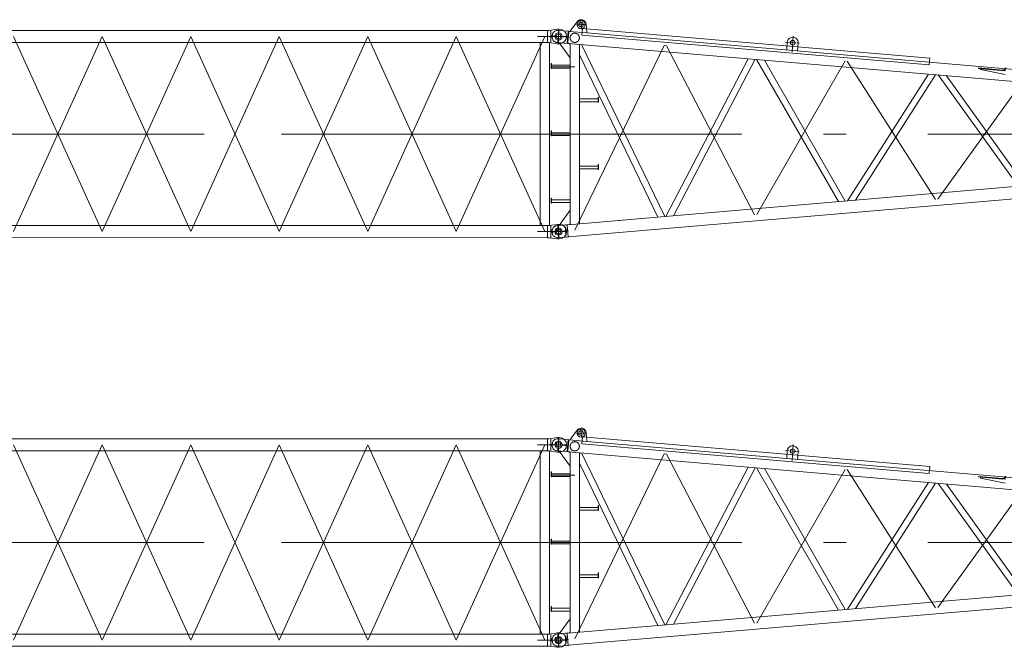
# Model space of a CAD drawing. Extents: x 8365 to 131642, y 1960 to 79602.
# Tile 76 of 121: x 86387 to 97231, y 13815 to 20730. Entities that reach past the tile are written whole.
import ezdxf

# ---------------------------------------------------------------- set-up
doc = ezdxf.new("R2010")
doc.units = 0
doc.header["$LTSCALE"] = 100
doc.header["$MEASUREMENT"] = 0
doc.linetypes.add('CENTER', pattern=[50.5, 30, -9, 2.5, -9])
doc.linetypes.add('HIDDEN', pattern=[12.6, 8.4, -4.2])
doc.layers.add('11', color=7, linetype='Continuous')

# ---------------------------------------------------------------- blocks, each defined once
blk = doc.blocks.new('*G3')
at = {"layer": '11', "color": 7, "linetype": 'Continuous', "lineweight": 9}
for p, q in [((80442, 16111), (92219, 16111)), ((92210, 16111), (92199, 16111)), ((92199, 16111), (92199, 16045)), ((92219, 16111), (92210, 16111)), ((92310, 16125), (92219, 16111)), ((92237, 16114), (92237, 16045)), ((92330, 16125), (92310, 16125)), ((92320, 16125), (92320, 15965)), ((80442, 15978), (92199, 15978)), ((92410, 16045), (92091, 16045)), ((92120, 15978), (92120, 13961)), ((92199, 15978), (92199, 16045)), ((92199, 15978), (92210, 15978)), ((92210, 15978), (92219, 15978)), ((92219, 15978), (92310, 15965)), ((92221, 15978), (92221, 13961)), ((92237, 15976), (92237, 16045)), ((92310, 15965), (92330, 15965)), ((92120, 13961), (92120, 14566)), ((92221, 13961), (92221, 14566)), ((92199, 13961), (80442, 13962)), ((92410, 13895), (92091, 13895)), ((92199, 13961), (92210, 13961)), ((92199, 13961), (92199, 13895)), ((92199, 13828), (92199, 13895)), ((92210, 13961), (92219, 13961)), ((92219, 13961), (92310, 13975)), ((92237, 13964), (92237, 13895)), ((92237, 13826), (92237, 13895)), ((92310, 13975), (92330, 13975)), ((92320, 13815), (92320, 13975)), ((92199, 13828), (80404, 13829)), ((92210, 13828), (92199, 13828)), ((92219, 13828), (92210, 13828)), ((92310, 13815), (92219, 13828)), ((92330, 13815), (92310, 13815))]:
    blk.add_line(p, q, dxfattribs=at)
at = {"layer": '11', "color": 7, "linetype": 'CENTER', "lineweight": 9}
for p, q in [((87295, 16045), (86320, 13895)), ((87295, 13895), (86320, 16045)), ((88270, 13895), (87295, 16045)), ((88270, 16045), (87295, 13895)), ((89245, 16045), (88270, 13895)), ((89245, 13895), (88270, 16045)), ((90220, 13895), (89245, 16045)), ((90220, 16045), (89245, 13895)), ((91195, 16045), (90220, 13895)), ((91195, 13895), (90220, 16045)), ((92170, 13895), (91195, 16045)), ((92170, 16045), (91195, 13895)), ((92320, 14970), (80320, 14970)), ((80320, 14970), (92320, 14970))]:
    blk.add_line(p, q, dxfattribs=at)
at = {"layer": '11', "color": 7, "linetype": 'Continuous', "lineweight": 9}
for centre, start, end in [((92330, 16045), 0, 90), ((92330, 16045), -90, 0), ((92330, 13895), 0, 90), ((92330, 13895), -90, 0)]:
    blk.add_arc(centre, 80, start, end, dxfattribs=at)
blk = doc.blocks.new('*G4')
at = {"layer": '11', "color": 7, "linetype": 'Continuous', "lineweight": 9}
for p, q in [((80442, 20611), (92219, 20611)), ((92210, 20611), (92199, 20611)), ((92199, 20611), (92199, 20545)), ((92219, 20611), (92210, 20611)), ((92310, 20625), (92219, 20611)), ((92237, 20614), (92237, 20545)), ((92330, 20625), (92310, 20625)), ((92320, 20625), (92320, 20465)), ((92410, 20545), (92091, 20545)), ((92199, 20478), (92199, 20545)), ((92237, 20476), (92237, 20545)), ((80442, 20478), (92199, 20478)), ((92120, 20478), (92120, 18461)), ((92199, 20478), (92210, 20478)), ((92210, 20478), (92219, 20478)), ((92219, 20478), (92310, 20465)), ((92221, 20478), (92221, 18461)), ((92310, 20465), (92330, 20465)), ((92120, 18461), (92120, 19066)), ((92221, 18461), (92221, 19066)), ((92199, 18461), (80442, 18462)), ((92199, 18461), (92210, 18461)), ((92199, 18461), (92199, 18395)), ((92210, 18461), (92219, 18461)), ((92219, 18461), (92310, 18475)), ((92237, 18464), (92237, 18395)), ((92310, 18475), (92330, 18475)), ((92320, 18315), (92320, 18475)), ((92199, 18328), (80404, 18329)), ((92410, 18395), (92091, 18395)), ((92199, 18328), (92199, 18395)), ((92210, 18328), (92199, 18328)), ((92219, 18328), (92210, 18328)), ((92310, 18315), (92219, 18328)), ((92237, 18326), (92237, 18395)), ((92330, 18315), (92310, 18315))]:
    blk.add_line(p, q, dxfattribs=at)
at = {"layer": '11', "color": 7, "linetype": 'CENTER', "lineweight": 9}
for p, q in [((87295, 20545), (86320, 18395)), ((87295, 18395), (86320, 20545)), ((88270, 18395), (87295, 20545)), ((88270, 20545), (87295, 18395)), ((89245, 20545), (88270, 18395)), ((89245, 18395), (88270, 20545)), ((90220, 18395), (89245, 20545)), ((90220, 20545), (89245, 18395)), ((91195, 20545), (90220, 18395)), ((91195, 18395), (90220, 20545)), ((92170, 18395), (91195, 20545)), ((92170, 20545), (91195, 18395)), ((92320, 19470), (80320, 19470)), ((80320, 19470), (92320, 19470))]:
    blk.add_line(p, q, dxfattribs=at)
at = {"layer": '11', "color": 7, "linetype": 'Continuous', "lineweight": 9}
for centre, start, end in [((92330, 20545), 0, 90), ((92330, 20545), -90, 0), ((92330, 18395), 0, 90), ((92330, 18395), -90, 0)]:
    blk.add_arc(centre, 80, start, end, dxfattribs=at)
blk = doc.blocks.new('*G16')
at = {"layer": '11', "color": 7, "linetype": 'Continuous', "lineweight": 9}
for p, q in [((92526, 16207), (92454, 16110)), ((92633, 16094), (92625, 16180)), ((92326, 16112), (92321, 16112)), ((92426, 16104), (92326, 16112)), ((92415, 15969), (92426, 16104)), ((92425, 15979), (92434, 16091)), ((92438, 16102), (92426, 16104)), ((92434, 16091), (92438, 16102)), ((92438, 16101), (92633, 16084)), ((92454, 16110), (92454, 16100)), ((92579, 16058), (92585, 16133)), ((96405, 15731), (92579, 16058)), ((92585, 16133), (96411, 15806)), ((92633, 16084), (92633, 16094)), ((104148, 15101), (92633, 16084)), ((92315, 15978), (92310, 15978)), ((92415, 15969), (92315, 15978)), ((92441, 15967), (92329, 15976)), ((92329, 15976), (92449, 15810)), ((92427, 15969), (92425, 15979)), ((102501, 15109), (92427, 15969)), ((92449, 15959), (92441, 15967)), ((92449, 13973), (92449, 15967)), ((92449, 15810), (92449, 15959)), ((92551, 15959), (92551, 15844)), ((92551, 15959), (92551, 13982)), ((93491, 14062), (92575, 15957)), ((94841, 15981), (94834, 15896)), ((94954, 15886), (94961, 15971)), ((92551, 15844), (93416, 14055)), ((92241, 15692), (92241, 15747)), ((92241, 15747), (92245, 15747)), ((92245, 15747), (92245, 15692)), ((92245, 15697), (92245, 15727)), ((92245, 15727), (92449, 15727)), ((93504, 14063), (94410, 15800)), ((94486, 15794), (93587, 14070)), ((94503, 15791), (95403, 14225)), ((95480, 14232), (94588, 15785)), ((96411, 15806), (96405, 15731)), ((92245, 15692), (92241, 15692)), ((92449, 15697), (92245, 15697)), ((95503, 14234), (96395, 15630)), ((96473, 15623), (95591, 14241)), ((96503, 15621), (97385, 14394)), ((96945, 15692), (96945, 15698)), ((96945, 15698), (97212, 15675)), ((97211, 15669), (96945, 15692)), ((96946, 15698), (97212, 15675)), ((96969, 15680), (96969, 15690)), ((96969, 15690), (97244, 15666)), ((97241, 15625), (96969, 15680)), ((97466, 14401), (96595, 15613)), ((92756, 15356), (92551, 15356)), ((92551, 15326), (92756, 15326)), ((92756, 15376), (92756, 15321)), ((92760, 15376), (92756, 15376)), ((92756, 15326), (92756, 15356)), ((92756, 15321), (92760, 15321)), ((92760, 15321), (92760, 15376)), ((92241, 14950), (92241, 15005)), ((92241, 15005), (92245, 15005)), ((92245, 15005), (92245, 14950)), ((92245, 14955), (92245, 14985)), ((92245, 14985), (92449, 14985)), ((92245, 14950), (92241, 14950)), ((92449, 14955), (92245, 14955)), ((102501, 14831), (92427, 13971)), ((92516, 13846), (103860, 14814)), ((92756, 14615), (92551, 14615)), ((92551, 14585), (92756, 14585)), ((92756, 14635), (92756, 14580)), ((92760, 14635), (92756, 14635)), ((92756, 14585), (92756, 14615)), ((92756, 14580), (92760, 14580)), ((92760, 14580), (92760, 14635)), ((92241, 14210), (92241, 14265)), ((92241, 14265), (92245, 14265)), ((92245, 14210), (92241, 14210)), ((92245, 14265), (92245, 14210)), ((92245, 14215), (92245, 14245)), ((92245, 14245), (92449, 14245)), ((92449, 14215), (92245, 14215)), ((92329, 13963), (92449, 14130)), ((92449, 14130), (92449, 13981)), ((92990, 14019), (92996, 14019)), ((92315, 13962), (92310, 13962)), ((92415, 13971), (92315, 13962)), ((92441, 13973), (92329, 13963)), ((92403, 13970), (92397, 13970)), ((92426, 13836), (92415, 13971)), ((92427, 13971), (92415, 13971)), ((92449, 13981), (92441, 13973)), ((92326, 13828), (92321, 13828)), ((92426, 13836), (92326, 13828)), ((92414, 13835), (92408, 13835)), ((92438, 13838), (92426, 13836)), ((92438, 13838), (92516, 13846))]:
    blk.add_line(p, q, dxfattribs=at)
at = {"layer": '11', "color": 7, "linetype": 'CENTER', "lineweight": 9}
for p, q in [((92520, 16172), (92570, 16175)), ((92564, 16174), (92577, 16174)), ((92567, 16225), (92573, 16125)), ((92570, 16182), (92570, 16168)), ((92570, 16175), (92620, 16178)), ((92249, 16051), (92237, 16052)), ((92320, 16045), (92249, 16051)), ((92251, 16025), (92255, 16076)), ((92315, 15979), (92326, 16111)), ((92431, 16035), (92320, 16045)), ((92424, 15987), (92424, 15987)), ((92500, 13910), (93485, 15945)), ((93485, 15945), (93509, 15943)), ((93509, 15943), (94481, 14080)), ((94971, 15970), (94820, 15983)), ((94893, 15875), (94907, 16048)), ((94505, 14082), (95478, 15775)), ((95502, 15773), (96474, 14250)), ((92237, 15712), (92500, 15712)), ((96498, 14252), (97471, 15605)), ((92237, 14970), (92500, 14970)), ((104440, 14970), (92320, 14970)), ((92249, 13889), (92237, 13888)), ((92320, 13895), (92249, 13889)), ((92255, 13864), (92251, 13915)), ((92326, 13829), (92315, 13961)), ((92431, 13904), (92320, 13895)), ((92401, 13858), (92394, 13946))]:
    blk.add_line(p, q, dxfattribs=at)
at = {"layer": '11', "color": 7, "linetype": 'HIDDEN', "lineweight": 9}
for p, q in [((92495, 16080), (92505, 16080)), ((92245, 15725), (92245, 15699)), ((92756, 15354), (92756, 15328)), ((92245, 14983), (92245, 14957)), ((92756, 14613), (92756, 14587)), ((92245, 14243), (92245, 14217))]:
    blk.add_line(p, q, dxfattribs=at)
at = {"layer": '11', "color": 7, "linetype": 'Continuous', "lineweight": 9}
for points in [[(92321, 16112), (92311, 16112), (92300, 16111), (92290, 16108), (92281, 16103), (92272, 16097), (92264, 16089), (92258, 16081), (92253, 16072), (92250, 16062), (92248, 16051)], [(92310, 15978), (92299, 15979), (92289, 15983), (92280, 15988), (92271, 15994), (92264, 16002), (92257, 16010), (92253, 16020), (92250, 16030), (92248, 16041), (92248, 16051)], [(92310, 13962), (92299, 13960), (92289, 13957), (92280, 13952), (92271, 13946), (92264, 13938), (92257, 13930), (92253, 13920), (92249, 13910), (92248, 13899), (92248, 13889)], [(92321, 13828), (92311, 13828), (92300, 13829), (92290, 13832), (92281, 13837), (92272, 13843), (92264, 13850), (92258, 13859), (92253, 13868), (92250, 13878), (92248, 13889)]]:
    blk.add_lwpolyline(points, dxfattribs=at)
for centre, radius in [((92570, 16175), 45), ((92570, 16175), 25.5), ((92320, 16045), 40), ((92320, 16045), 25), ((94901, 15976), 25.5), ((92320, 13895), 40), ((92320, 13895), 25), ((92320, 13895), 25.5)]:
    blk.add_circle(centre, radius, dxfattribs=at)
at = {"layer": '11', "color": 7, "linetype": 'HIDDEN', "lineweight": 9}
blk.add_circle((92500, 16030), 50.8, dxfattribs=at)
at = {"layer": '11', "color": 7, "linetype": 'Continuous', "lineweight": 9}
for centre, radius, start, end in [((92570, 16175), 55, 5.5437, 143.6516), ((92325, 16045), 67.5, 77.5479, 85.1211), ((94901, 15976), 60, -4.9133, 175.212), ((97214, 15702), 33, -94.8799, -4.8636), ((97214, 15702), 27, -94.8744, -4.8733), ((97214, 15702), 27, -94.8744, -4.8733), ((92325, 13895), 67.5, 87.3124, 94.8833)]:
    blk.add_arc(centre, radius, start, end, dxfattribs=at)
blk = doc.blocks.new('*G17')
at = {"layer": '11', "color": 7, "linetype": 'CENTER', "lineweight": 9}
for p, q in [((92567, 20725), (92573, 20625)), ((92315, 20479), (92326, 20611)), ((92520, 20672), (92570, 20675)), ((92564, 20674), (92577, 20674)), ((92570, 20682), (92570, 20668)), ((92570, 20675), (92620, 20678)), ((92249, 20551), (92237, 20552)), ((92320, 20545), (92249, 20551)), ((92251, 20525), (92255, 20576)), ((92431, 20536), (92320, 20545)), ((94893, 20375), (94907, 20548)), ((92424, 20487), (92424, 20487)), ((92500, 18410), (93485, 20446)), ((93485, 20446), (93509, 20443)), ((93509, 20443), (94481, 18580)), ((94971, 20470), (94820, 20483)), ((92237, 20212), (92500, 20212)), ((94505, 18582), (95478, 20275)), ((95502, 20273), (96474, 18750)), ((96498, 18752), (97471, 20105)), ((92237, 19470), (92500, 19470)), ((104440, 19470), (92320, 19470)), ((92326, 18329), (92315, 18461)), ((92401, 18358), (92394, 18446)), ((92249, 18389), (92237, 18388)), ((92320, 18395), (92249, 18389)), ((92255, 18364), (92251, 18415)), ((92431, 18404), (92320, 18395))]:
    blk.add_line(p, q, dxfattribs=at)
at = {"layer": '11', "color": 7, "linetype": 'Continuous', "lineweight": 9}
for p, q in [((92326, 20612), (92321, 20612)), ((92426, 20604), (92326, 20612)), ((92526, 20707), (92454, 20610)), ((92454, 20610), (92454, 20600)), ((92579, 20558), (92585, 20633)), ((92585, 20633), (96411, 20306)), ((92633, 20594), (92625, 20680)), ((92415, 20469), (92426, 20604)), ((92425, 20479), (92434, 20591)), ((92438, 20602), (92426, 20604)), ((92434, 20591), (92438, 20602)), ((92438, 20601), (92633, 20584)), ((96405, 20231), (92579, 20558)), ((92633, 20584), (92633, 20594)), ((104148, 19601), (92633, 20584)), ((92315, 20478), (92310, 20478)), ((92415, 20469), (92315, 20478)), ((92441, 20467), (92329, 20476)), ((92329, 20476), (92449, 20310)), ((92427, 20469), (92425, 20479)), ((102501, 19609), (92427, 20469)), ((92449, 20459), (92441, 20467)), ((92449, 18473), (92449, 20467)), ((92449, 20310), (92449, 20459)), ((92551, 20459), (92551, 20344)), ((92551, 20459), (92551, 18482)), ((93491, 18562), (92575, 20457)), ((94841, 20481), (94834, 20396)), ((94954, 20386), (94961, 20471)), ((92551, 20344), (93416, 18555)), ((93504, 18563), (94410, 20300)), ((94486, 20294), (93587, 18570)), ((94503, 20291), (95403, 18725)), ((95480, 18732), (94588, 20285)), ((96411, 20306), (96405, 20231)), ((92241, 20192), (92241, 20247)), ((92241, 20247), (92245, 20247)), ((92245, 20192), (92241, 20192)), ((92245, 20247), (92245, 20192)), ((92245, 20197), (92245, 20227)), ((92245, 20227), (92449, 20227)), ((92449, 20197), (92245, 20197)), ((96945, 20192), (96945, 20198)), ((96945, 20198), (97212, 20175)), ((97211, 20169), (96945, 20192)), ((96946, 20198), (97212, 20175)), ((96969, 20180), (96969, 20190)), ((96969, 20190), (97244, 20166)), ((97241, 20125), (96969, 20180)), ((95503, 18734), (96395, 20130)), ((96473, 20123), (95591, 18741)), ((96503, 20121), (97385, 18894)), ((97466, 18901), (96595, 20113)), ((92756, 19856), (92551, 19856)), ((92756, 19876), (92756, 19821)), ((92760, 19876), (92756, 19876)), ((92756, 19826), (92756, 19856)), ((92760, 19821), (92760, 19876)), ((92551, 19826), (92756, 19826)), ((92756, 19821), (92760, 19821)), ((92241, 19450), (92241, 19505)), ((92241, 19505), (92245, 19505)), ((92245, 19450), (92241, 19450)), ((92245, 19505), (92245, 19450)), ((92245, 19455), (92245, 19485)), ((92245, 19485), (92449, 19485)), ((92449, 19455), (92245, 19455)), ((102501, 19331), (92427, 18471)), ((92516, 18346), (103860, 19314)), ((92756, 19115), (92551, 19115)), ((92756, 19135), (92756, 19080)), ((92760, 19135), (92756, 19135)), ((92756, 19085), (92756, 19115)), ((92760, 19080), (92760, 19135)), ((92551, 19085), (92756, 19085)), ((92756, 19080), (92760, 19080)), ((92241, 18710), (92241, 18765)), ((92241, 18765), (92245, 18765)), ((92245, 18765), (92245, 18710)), ((92245, 18710), (92241, 18710)), ((92245, 18715), (92245, 18745)), ((92245, 18745), (92449, 18745)), ((92449, 18715), (92245, 18715)), ((92329, 18464), (92449, 18630)), ((92449, 18630), (92449, 18481)), ((92315, 18462), (92310, 18462)), ((92415, 18471), (92315, 18462)), ((92441, 18473), (92329, 18464)), ((92403, 18470), (92397, 18470)), ((92426, 18336), (92415, 18471)), ((92427, 18471), (92415, 18471)), ((92449, 18481), (92441, 18473)), ((92990, 18519), (92996, 18519)), ((92326, 18328), (92321, 18328)), ((92426, 18336), (92326, 18328)), ((92414, 18335), (92408, 18335)), ((92438, 18338), (92426, 18336)), ((92438, 18338), (92516, 18346))]:
    blk.add_line(p, q, dxfattribs=at)
at = {"layer": '11', "color": 7, "linetype": 'HIDDEN', "lineweight": 9}
for p, q in [((92495, 20580), (92505, 20580)), ((92245, 20225), (92245, 20199)), ((92756, 19854), (92756, 19828)), ((92245, 19483), (92245, 19457)), ((92756, 19113), (92756, 19087)), ((92245, 18743), (92245, 18717))]:
    blk.add_line(p, q, dxfattribs=at)
at = {"layer": '11', "color": 7, "linetype": 'Continuous', "lineweight": 9}
for points in [[(92321, 20612), (92311, 20612), (92300, 20611), (92290, 20608), (92281, 20603), (92272, 20597), (92264, 20589), (92258, 20581), (92253, 20572), (92250, 20562), (92248, 20551)], [(92310, 20478), (92299, 20480), (92289, 20483), (92280, 20488), (92271, 20494), (92264, 20502), (92257, 20510), (92253, 20520), (92250, 20530), (92248, 20541), (92248, 20551)], [(92310, 18462), (92299, 18460), (92289, 18457), (92280, 18452), (92271, 18446), (92264, 18438), (92257, 18430), (92253, 18420), (92249, 18410), (92248, 18399), (92248, 18389)], [(92321, 18328), (92311, 18328), (92300, 18329), (92290, 18332), (92281, 18337), (92272, 18343), (92264, 18350), (92258, 18359), (92253, 18368), (92250, 18378), (92248, 18389)]]:
    blk.add_lwpolyline(points, dxfattribs=at)
for centre, radius in [((92570, 20675), 45), ((92570, 20675), 25.5), ((92320, 20545), 40), ((92320, 20545), 25), ((94901, 20476), 25.5), ((92320, 18395), 40), ((92320, 18395), 25.5), ((92320, 18395), 25)]:
    blk.add_circle(centre, radius, dxfattribs=at)
at = {"layer": '11', "color": 7, "linetype": 'HIDDEN', "lineweight": 9}
blk.add_circle((92500, 20530), 50.8, dxfattribs=at)
at = {"layer": '11', "color": 7, "linetype": 'Continuous', "lineweight": 9}
for centre, radius, start, end in [((92570, 20675), 55, 5.5437, 143.6516), ((92325, 20545), 67.5, 77.5479, 85.1211), ((94901, 20476), 60, -4.9133, 175.212), ((97214, 20202), 33, -94.8799, -4.8636), ((97214, 20202), 27, -94.8744, -4.8733), ((97214, 20202), 27, -94.8744, -4.8733), ((92325, 18395), 67.5, 87.3124, 94.8833)]:
    blk.add_arc(centre, radius, start, end, dxfattribs=at)

msp = doc.modelspace()

# ---------------------------------------------------------------- block references
at = {"color": 7, "linetype": 'Continuous', "lineweight": 9}
for name in ['*G17', '*G4', '*G16', '*G3']:
    msp.add_blockref(name, (0, 0), dxfattribs=at)

doc.saveas('drawing.dxf')
